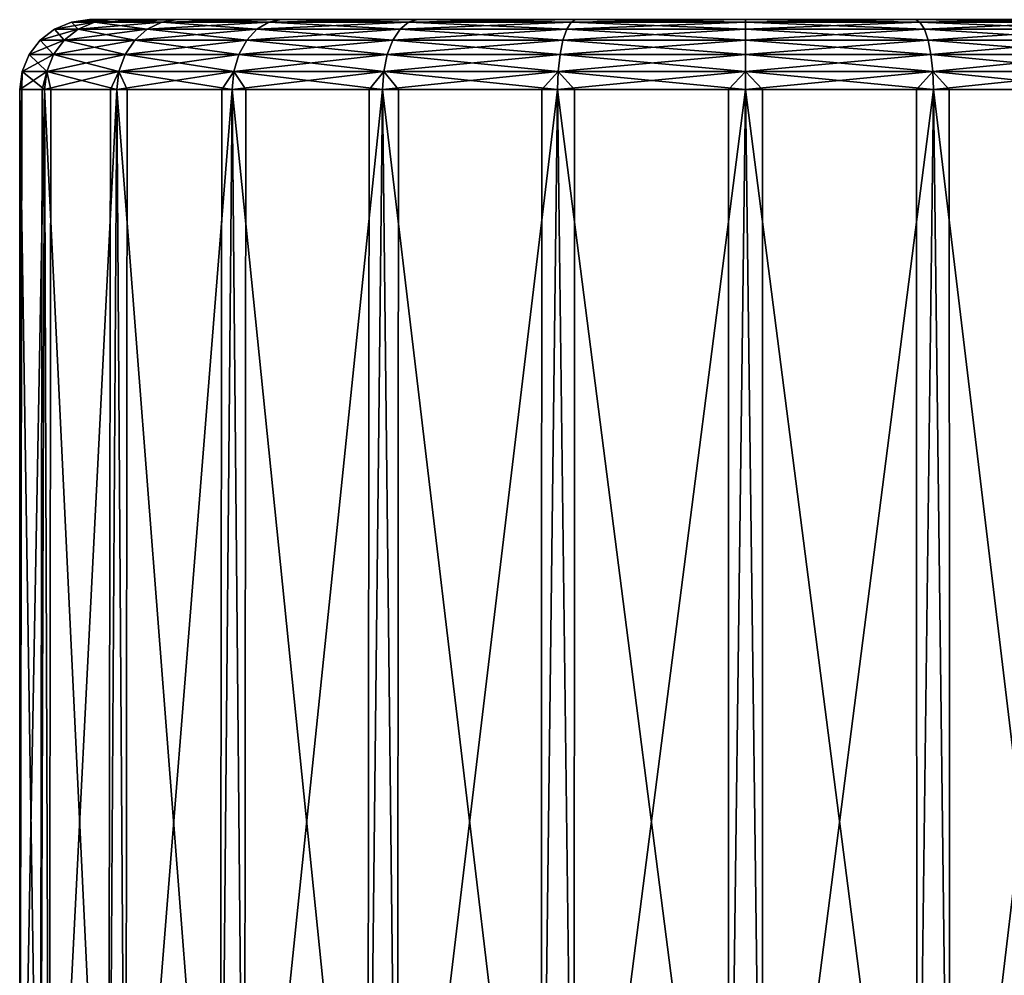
# Model space of a CAD drawing. Extents: x -0.108 to 0.161, y -0.182 to 0.027.
# Tile 93 of 256: x -0.093 to -0.079, y 0.013 to 0.027. Entities that reach past the tile are written whole.
import ezdxf

# ---------------------------------------------------------------- set-up
doc = ezdxf.new("R2010")
doc.units = 0
doc.layers.add('mesh', color=7, linetype='CONTINUOUS')

msp = doc.modelspace()

# ---------------------------------------------------------------- meshes
at = {"layer": 'mesh'}
mesh = msp.add_polyface(dxfattribs=at)
corners = [(-0.089726, 0.026798, -0.005887), (-0.09122, 0.026798, -0.003941), (-0.091444, 0.026763, -0.00407), (-0.092159, 0.026798, -0.001674), (-0.092409, 0.026763, -0.001741), (-0.092479, 0.026798, 0.000759), (-0.092738, 0.026763, 0.000759), (-0.092159, 0.026798, 0.003192), (-0.092409, 0.026763, 0.003259), (-0.09122, 0.026798, 0.005459), (-0.091444, 0.026763, 0.005589), (-0.091653, 0.026664, 0.005709), (-0.09008, 0.026664, 0.00776), (-0.090226, 0.026505, 0.007906), (-0.092642, 0.026664, 0.003322), (-0.091832, 0.026505, 0.005813), (-0.090339, 0.026298, 0.008018), (-0.092979, 0.026664, 0.000759), (-0.092842, 0.026505, 0.003375), (-0.09197, 0.026298, 0.005892), (-0.092642, 0.026664, -0.001803), (-0.093187, 0.026505, 0.000759), (-0.092996, 0.026298, 0.003416), (-0.091653, 0.026664, -0.004191), (-0.092842, 0.026505, -0.001857), (-0.093346, 0.026298, 0.000759), (-0.091832, 0.026505, -0.004294), (-0.09008, 0.026664, -0.006241), (-0.092996, 0.026298, -0.001898), (-0.09197, 0.026298, -0.004374), (-0.090226, 0.026505, -0.006387), (-0.089909, 0.026763, 0.007589)]
mesh.append_faces([[corners[k] for k in face] for face in [(0, 1, 2, 2), (1, 3, 4, 4), (3, 5, 6, 6), (5, 7, 8, 8), (7, 9, 10, 10), (10, 8, 7, 7), (10, 11, 8, 8), (12, 11, 10, 10), (12, 13, 11, 11), (8, 6, 5, 5), (8, 14, 6, 6), (11, 14, 8, 8), (11, 15, 14, 14), (13, 15, 11, 11), (13, 16, 15, 15), (6, 4, 3, 3), (6, 17, 4, 4), (14, 17, 6, 6), (14, 18, 17, 17), (15, 18, 14, 14), (15, 19, 18, 18), (16, 19, 15, 15), (4, 2, 1, 1), (4, 20, 2, 2), (17, 20, 4, 4), (17, 21, 20, 20), (18, 21, 17, 17), (18, 22, 21, 21), (19, 22, 18, 18), (20, 23, 2, 2), (20, 24, 23, 23), (21, 24, 20, 20), (21, 25, 24, 24), (22, 25, 21, 21), (23, 26, 27, 27), (24, 26, 23, 23), (24, 28, 26, 26), (25, 28, 24, 24), (26, 29, 30, 30), (28, 29, 26, 26), (31, 10, 9, 9)]])
mesh = msp.add_polyface(dxfattribs=at)
corners = [(-0.085512, 0.026798, -0.00832), (-0.087779, 0.026798, -0.007381), (-0.087909, 0.026763, -0.007605), (-0.089726, 0.026798, -0.005887), (-0.089909, 0.026763, -0.006071), (-0.09122, 0.026798, 0.005459), (-0.089726, 0.026798, 0.007406), (-0.089909, 0.026763, 0.007589), (-0.087779, 0.026798, 0.0089), (-0.087909, 0.026763, 0.009124), (-0.088133, 0.026505, 0.009512), (-0.090226, 0.026505, 0.007906), (-0.09008, 0.026664, 0.00776), (-0.088212, 0.026298, 0.00965), (-0.085737, 0.026298, 0.010676), (-0.090339, 0.026298, 0.008018), (-0.091444, 0.026763, -0.00407), (-0.091653, 0.026664, -0.004191), (-0.09008, 0.026664, -0.006241), (-0.088029, 0.026664, -0.007814), (-0.085579, 0.026763, -0.00857), (-0.090226, 0.026505, -0.006387), (-0.091832, 0.026505, -0.004294), (-0.088133, 0.026505, -0.007994), (-0.085642, 0.026664, -0.008803), (-0.090339, 0.026298, -0.0065), (-0.09197, 0.026298, -0.004374), (-0.088212, 0.026298, -0.008131), (-0.085695, 0.026505, -0.009003), (-0.085579, 0.026763, 0.010089), (-0.085642, 0.026664, 0.010322), (-0.088029, 0.026664, 0.009333), (-0.085695, 0.026505, 0.010522), (-0.091444, 0.026763, 0.005589), (-0.083079, 0.026798, 0.000759), (-0.092159, 0.026798, 0.003192), (-0.092159, 0.026798, -0.001674), (-0.09122, 0.026798, -0.003941), (-0.092479, 0.026798, 0.000759)]
mesh.append_faces([[corners[k] for k in face] for face in [(0, 1, 2, 2), (1, 3, 4, 4), (5, 6, 7, 7), (6, 8, 9, 9), (10, 11, 12, 12), (10, 13, 11, 11), (14, 13, 10, 10), (13, 15, 11, 11), (16, 4, 3, 3), (16, 17, 4, 4), (4, 2, 1, 1), (4, 18, 2, 2), (17, 18, 4, 4), (2, 19, 20, 20), (18, 19, 2, 2), (18, 21, 19, 19), (22, 21, 18, 18), (19, 23, 24, 24), (21, 23, 19, 19), (21, 25, 23, 23), (26, 25, 21, 21), (23, 27, 28, 28), (25, 27, 23, 23), (29, 9, 8, 8), (29, 30, 9, 9), (9, 7, 6, 6), (9, 31, 7, 7), (30, 31, 9, 9), (30, 32, 31, 31), (7, 12, 33, 33), (31, 12, 7, 7), (31, 10, 12, 12), (32, 10, 31, 31), (32, 14, 10, 10), (34, 5, 35, 35), (34, 6, 5, 5), (34, 36, 37, 37), (34, 38, 36, 36), (35, 38, 34, 34), (34, 3, 1, 1), (37, 3, 34, 34)]])
mesh = msp.add_polyface(dxfattribs=at)
corners = [(-0.080647, 0.026798, -0.00832), (-0.083079, 0.026798, -0.008641), (-0.083079, 0.026763, -0.0089), (-0.085512, 0.026798, -0.00832), (-0.085579, 0.026763, -0.00857), (-0.087779, 0.026798, 0.0089), (-0.085512, 0.026798, 0.009839), (-0.085579, 0.026763, 0.010089), (-0.083079, 0.026798, 0.010159), (-0.083079, 0.026763, 0.010418), (-0.087909, 0.026763, -0.007605), (-0.085642, 0.026664, -0.008803), (-0.088029, 0.026664, -0.007814), (-0.083079, 0.026664, -0.009141), (-0.08058, 0.026763, -0.00857), (-0.085695, 0.026505, -0.009003), (-0.088133, 0.026505, -0.007994), (-0.083079, 0.026505, -0.009348), (-0.080517, 0.026664, -0.008803), (-0.085737, 0.026298, -0.009157), (-0.088212, 0.026298, -0.008131), (-0.083079, 0.026298, -0.009507), (-0.080464, 0.026505, -0.009003), (-0.08058, 0.026763, 0.010089), (-0.080517, 0.026664, 0.010322), (-0.083079, 0.026664, 0.010659), (-0.080464, 0.026505, 0.010522), (-0.085642, 0.026664, 0.010322), (-0.083079, 0.026505, 0.010866), (-0.080422, 0.026298, 0.010676), (-0.085695, 0.026505, 0.010522), (-0.083079, 0.026298, 0.011025), (-0.080397, 0.026056, 0.010772), (-0.085737, 0.026298, 0.010676), (-0.083079, 0.026056, 0.011125), (-0.083079, 0.026798, 0.000759), (-0.080647, 0.026798, 0.009839), (-0.089726, 0.026798, 0.007406), (-0.087779, 0.026798, -0.007381)]
mesh.append_faces([[corners[k] for k in face] for face in [(0, 1, 2, 2), (1, 3, 4, 4), (5, 6, 7, 7), (6, 8, 9, 9), (10, 4, 3, 3), (4, 2, 1, 1), (4, 11, 2, 2), (12, 11, 4, 4), (2, 13, 14, 14), (11, 13, 2, 2), (11, 15, 13, 13), (16, 15, 11, 11), (13, 17, 18, 18), (15, 17, 13, 13), (15, 19, 17, 17), (20, 19, 15, 15), (17, 21, 22, 22), (19, 21, 17, 17), (23, 9, 8, 8), (23, 24, 9, 9), (9, 7, 6, 6), (9, 25, 7, 7), (24, 25, 9, 9), (24, 26, 25, 25), (25, 27, 7, 7), (25, 28, 27, 27), (26, 28, 25, 25), (26, 29, 28, 28), (28, 30, 27, 27), (28, 31, 30, 30), (29, 31, 28, 28), (29, 32, 31, 31), (31, 33, 30, 30), (31, 34, 33, 33), (35, 6, 5, 5), (35, 8, 6, 6), (36, 8, 35, 35), (5, 37, 35, 35), (35, 38, 3, 3), (35, 1, 0, 0), (3, 1, 35, 35)]])
mesh = msp.add_polyface(dxfattribs=at)
corners = [(-0.083079, 0.026798, 0.010159), (-0.080647, 0.026798, 0.009839), (-0.08058, 0.026763, 0.010089), (-0.078379, 0.026798, 0.0089), (-0.07825, 0.026763, 0.009124), (-0.076433, 0.026798, -0.005887), (-0.078379, 0.026798, -0.007381), (-0.07825, 0.026763, -0.007605), (-0.080647, 0.026798, -0.00832), (-0.08058, 0.026763, -0.00857), (-0.083079, 0.026763, -0.0089), (-0.080517, 0.026664, -0.008803), (-0.083079, 0.026664, -0.009141), (-0.07625, 0.026763, -0.006071), (-0.078129, 0.026664, -0.007814), (-0.080464, 0.026505, -0.009003), (-0.083079, 0.026505, -0.009348), (-0.078026, 0.026505, -0.007994), (-0.076079, 0.026664, -0.006241), (-0.080422, 0.026298, -0.009157), (-0.083079, 0.026298, -0.009507), (-0.077946, 0.026298, -0.008131), (-0.075933, 0.026505, -0.006387), (-0.07625, 0.026763, 0.007589), (-0.076079, 0.026664, 0.00776), (-0.078129, 0.026664, 0.009333), (-0.075933, 0.026505, 0.007906), (-0.080517, 0.026664, 0.010322), (-0.078026, 0.026505, 0.009512), (-0.07582, 0.026298, 0.008018), (-0.080464, 0.026505, 0.010522), (-0.077946, 0.026298, 0.00965), (-0.080422, 0.026298, 0.010676), (-0.077897, 0.026056, 0.009736), (-0.083079, 0.026798, 0.000759), (-0.074939, 0.026798, -0.003941), (-0.074, 0.026798, -0.001674), (-0.073679, 0.026798, 0.000759), (-0.076433, 0.026798, 0.007406), (-0.074939, 0.026798, 0.005459)]
mesh.append_faces([[corners[k] for k in face] for face in [(0, 1, 2, 2), (1, 3, 4, 4), (5, 6, 7, 7), (6, 8, 9, 9), (10, 9, 8, 8), (9, 7, 6, 6), (9, 11, 7, 7), (12, 11, 9, 9), (7, 13, 5, 5), (7, 14, 13, 13), (11, 14, 7, 7), (11, 15, 14, 14), (16, 15, 11, 11), (14, 17, 18, 18), (15, 17, 14, 14), (15, 19, 17, 17), (20, 19, 15, 15), (17, 21, 22, 22), (19, 21, 17, 17), (23, 4, 3, 3), (23, 24, 4, 4), (4, 2, 1, 1), (4, 25, 2, 2), (24, 25, 4, 4), (24, 26, 25, 25), (25, 27, 2, 2), (25, 28, 27, 27), (26, 28, 25, 25), (26, 29, 28, 28), (28, 30, 27, 27), (28, 31, 30, 30), (29, 31, 28, 28), (31, 32, 30, 30), (31, 33, 32, 32), (34, 8, 6, 6), (34, 5, 35, 35), (6, 5, 34, 34), (36, 37, 34, 34), (34, 3, 1, 1), (34, 38, 3, 3), (39, 38, 34, 34)]])
mesh = msp.add_polyface(dxfattribs=at)
corners = [(-0.078379, 0.026798, 0.0089), (-0.076433, 0.026798, 0.007406), (-0.07625, 0.026763, 0.007589), (-0.074939, 0.026798, 0.005459), (-0.074715, 0.026763, 0.005589), (-0.074, 0.026798, -0.001674), (-0.074939, 0.026798, -0.003941), (-0.074715, 0.026763, -0.00407), (-0.076433, 0.026798, -0.005887), (-0.07625, 0.026763, -0.006071), (-0.076079, 0.026664, -0.006241), (-0.078129, 0.026664, -0.007814), (-0.07375, 0.026763, -0.001741), (-0.074506, 0.026664, -0.004191), (-0.075933, 0.026505, -0.006387), (-0.078026, 0.026505, -0.007994), (-0.074326, 0.026505, -0.004294), (-0.07582, 0.026298, -0.0065), (-0.077946, 0.026298, -0.008131), (-0.074189, 0.026298, -0.004374), (-0.07575, 0.026056, -0.006571), (-0.077897, 0.026056, -0.008218), (-0.075726, 0.025798, -0.006595), (-0.07375, 0.026763, 0.003259), (-0.073517, 0.026664, 0.003322), (-0.074102, 0.026056, -0.004424), (-0.074073, 0.025798, -0.004441), (-0.075577, 0.025798, -0.006401), (-0.074506, 0.026664, 0.005709), (-0.076079, 0.026664, 0.00776), (-0.074326, 0.026505, 0.005813), (-0.073317, 0.026505, 0.003375), (-0.075933, 0.026505, 0.007906), (-0.074189, 0.026298, 0.005892), (-0.07582, 0.026298, 0.008018), (-0.074102, 0.026056, 0.005942), (-0.07575, 0.026056, 0.008089), (-0.075726, 0.025798, 0.008113), (-0.074221, 0.025798, 0.006153), (-0.075919, 0.025798, 0.008262), (-0.077879, 0.025798, 0.009766), (-0.083079, 0.026798, 0.000759), (-0.074, 0.026798, 0.003192), (-0.073679, 0.026798, 0.000759)]
mesh.append_faces([[corners[k] for k in face] for face in [(0, 1, 2, 2), (1, 3, 4, 4), (5, 6, 7, 7), (6, 8, 9, 9), (9, 7, 6, 6), (9, 10, 7, 7), (11, 10, 9, 9), (7, 12, 5, 5), (7, 13, 12, 12), (10, 13, 7, 7), (10, 14, 13, 13), (15, 14, 10, 10), (14, 16, 13, 13), (14, 17, 16, 16), (18, 17, 14, 14), (17, 19, 16, 16), (17, 20, 19, 19), (21, 20, 17, 17), (21, 22, 20, 20), (23, 4, 3, 3), (23, 24, 4, 4), (20, 25, 19, 19), (20, 26, 25, 25), (27, 26, 20, 20), (4, 2, 1, 1), (4, 28, 2, 2), (24, 28, 4, 4), (28, 29, 2, 2), (28, 30, 29, 29), (31, 30, 28, 28), (30, 32, 29, 29), (30, 33, 32, 32), (33, 34, 32, 32), (33, 35, 34, 34), (35, 36, 34, 34), (35, 37, 36, 36), (38, 37, 35, 35), (39, 40, 36, 36), (41, 6, 5, 5), (41, 42, 3, 3), (41, 43, 42, 42)]])
mesh = msp.add_polyface(dxfattribs=at)
corners = [(-0.088262, 0.026056, -0.008218), (-0.088279, 0.025798, -0.008247), (-0.088054, 0.025798, -0.008341), (-0.090409, 0.026056, -0.006571), (-0.090433, 0.025798, -0.006595), (-0.09024, 0.025798, -0.006743), (-0.092057, 0.026056, -0.004424), (-0.092086, 0.025798, -0.004441), (-0.091938, 0.025798, -0.004634), (-0.093092, 0.026056, -0.001924), (-0.093125, 0.025798, -0.001932), (-0.093032, 0.025798, -0.002158), (-0.093445, 0.026056, 0.000759), (-0.093479, 0.025798, 0.000759), (-0.093448, 0.025798, 0.000518), (-0.093092, 0.026056, 0.003442), (-0.093125, 0.025798, 0.003451), (-0.093157, 0.025798, 0.003209), (-0.092057, 0.026056, 0.005942), (-0.092086, 0.025798, 0.005959), (-0.092179, 0.025798, 0.005734), (-0.090409, 0.026056, 0.008089), (-0.090433, 0.025798, 0.008113), (-0.090582, 0.025798, 0.00792), (-0.088262, 0.026056, 0.009736), (-0.088279, 0.025798, 0.009766), (-0.088473, 0.025798, 0.009618), (-0.088212, 0.026298, 0.00965), (-0.090339, 0.026298, 0.008018), (-0.09197, 0.026298, 0.005892), (-0.092996, 0.026298, 0.003416), (-0.093346, 0.026298, 0.000759), (-0.092996, 0.026298, -0.001898), (-0.09197, 0.026298, -0.004374), (-0.090339, 0.026298, -0.0065), (-0.088212, 0.026298, -0.008131)]
mesh.append_faces([[corners[k] for k in face] for face in [(0, 1, 2, 2), (3, 4, 5, 5), (6, 7, 8, 8), (9, 10, 11, 11), (12, 13, 14, 14), (15, 16, 17, 17), (18, 19, 20, 20), (21, 22, 23, 23), (24, 25, 26, 26), (27, 24, 28, 28), (28, 21, 29, 29), (24, 21, 28, 28), (24, 22, 21, 21), (26, 22, 24, 24), (29, 18, 30, 30), (21, 18, 29, 29), (21, 19, 18, 18), (23, 19, 21, 21), (30, 15, 31, 31), (18, 15, 30, 30), (18, 16, 15, 15), (20, 16, 18, 18), (31, 12, 32, 32), (15, 12, 31, 31), (15, 13, 12, 12), (17, 13, 15, 15), (32, 9, 33, 33), (12, 9, 32, 32), (12, 10, 9, 9), (14, 10, 12, 12), (33, 6, 34, 34), (9, 6, 33, 33), (9, 7, 6, 6), (11, 7, 9, 9), (34, 3, 35, 35), (6, 3, 34, 34), (6, 4, 3, 3), (8, 4, 6, 6), (3, 0, 35, 35), (3, 1, 0, 0), (5, 1, 3, 3)]])
mesh = msp.add_polyface(dxfattribs=at)
corners = [(-0.077897, 0.026056, 0.009736), (-0.077879, 0.025798, 0.009766), (-0.078105, 0.025798, 0.009859), (-0.077897, 0.026056, -0.008218), (-0.077879, 0.025798, -0.008247), (-0.077686, 0.025798, -0.008099), (-0.080397, 0.026056, -0.009253), (-0.080388, 0.025798, -0.009286), (-0.080163, 0.025798, -0.009193), (-0.083079, 0.026056, -0.009607), (-0.083079, 0.025798, -0.009641), (-0.082838, 0.025798, -0.009609), (-0.085762, 0.026056, -0.009253), (-0.085771, 0.025798, -0.009286), (-0.08553, 0.025798, -0.009318), (-0.085762, 0.026056, 0.010772), (-0.085771, 0.025798, 0.010805), (-0.085996, 0.025798, 0.010712), (-0.083079, 0.026056, 0.011125), (-0.083079, 0.025798, 0.011159), (-0.083321, 0.025798, 0.011127), (-0.085737, 0.026298, 0.010676), (-0.088212, 0.026298, 0.00965), (-0.088262, 0.026056, 0.009736), (-0.088279, 0.025798, 0.009766), (-0.088212, 0.026298, -0.008131), (-0.088262, 0.026056, -0.008218), (-0.085737, 0.026298, -0.009157), (-0.083079, 0.026298, -0.009507), (-0.088054, 0.025798, -0.008341), (-0.080422, 0.026298, -0.009157), (-0.077946, 0.026298, -0.008131), (-0.07582, 0.026298, -0.0065), (-0.075726, 0.025798, -0.006595), (-0.07582, 0.026298, 0.008018), (-0.07575, 0.026056, 0.008089), (-0.077946, 0.026298, 0.00965), (-0.080397, 0.026056, 0.010772), (-0.080422, 0.026298, 0.010676), (-0.080388, 0.025798, 0.010805), (-0.083079, 0.026298, 0.011025), (-0.080629, 0.025798, 0.010837)]
mesh.append_faces([[corners[k] for k in face] for face in [(0, 1, 2, 2), (3, 4, 5, 5), (6, 7, 8, 8), (9, 10, 11, 11), (12, 13, 14, 14), (15, 16, 17, 17), (18, 19, 20, 20), (21, 15, 22, 22), (18, 15, 21, 21), (18, 16, 15, 15), (20, 16, 18, 18), (15, 23, 22, 22), (15, 24, 23, 23), (17, 24, 15, 15), (25, 26, 27, 27), (27, 12, 28, 28), (26, 12, 27, 27), (26, 13, 12, 12), (29, 13, 26, 26), (28, 9, 30, 30), (12, 9, 28, 28), (12, 10, 9, 9), (14, 10, 12, 12), (30, 6, 31, 31), (9, 6, 30, 30), (9, 7, 6, 6), (11, 7, 9, 9), (31, 3, 32, 32), (6, 3, 31, 31), (6, 4, 3, 3), (8, 4, 6, 6), (5, 33, 3, 3), (34, 35, 36, 36), (35, 0, 36, 36), (35, 1, 0, 0), (0, 37, 38, 38), (0, 39, 37, 37), (2, 39, 0, 0), (37, 18, 40, 40), (37, 19, 18, 18), (41, 19, 37, 37)]])
mesh = msp.add_polyface(dxfattribs=at)
corners = [(-0.080397, 0.026056, 0.010772), (-0.080388, 0.025798, 0.010805), (-0.080629, 0.025798, 0.010837), (-0.078093, 0.006698, 0.009886), (-0.078105, 0.025798, 0.009859), (-0.077879, 0.025798, 0.009766), (-0.080626, 0.006698, 0.010866), (-0.083079, 0.025798, 0.011159), (-0.083325, 0.006698, 0.011156), (-0.083321, 0.025798, 0.011127), (-0.085771, 0.025798, 0.010805), (-0.086007, 0.006698, 0.010739), (-0.085996, 0.025798, 0.010712), (-0.088279, 0.025798, 0.009766), (-0.088491, 0.006698, 0.009641), (-0.088473, 0.025798, 0.009618), (-0.090433, 0.025798, 0.008113), (-0.090605, 0.006698, 0.007938), (-0.090582, 0.025798, 0.00792), (-0.092086, 0.025798, 0.005959), (-0.092206, 0.006698, 0.005745), (-0.092179, 0.025798, 0.005734), (-0.093125, 0.025798, 0.003451), (-0.093186, 0.006698, 0.003213), (-0.093157, 0.025798, 0.003209), (-0.093479, 0.025798, 0.000759), (-0.093477, 0.006698, 0.000514), (-0.093448, 0.025798, 0.000518), (-0.093125, 0.025798, -0.001932), (-0.093059, 0.006698, -0.002169), (-0.093032, 0.025798, -0.002158), (-0.092086, 0.025798, -0.004441), (-0.091961, 0.006698, -0.004652), (-0.091938, 0.025798, -0.004634), (-0.090433, 0.025798, -0.006595), (-0.090258, 0.006698, -0.006766), (-0.09024, 0.025798, -0.006743), (-0.088279, 0.025798, -0.008247), (-0.088066, 0.006698, -0.008368), (-0.088054, 0.025798, -0.008341), (-0.085771, 0.025798, -0.009286), (-0.085533, 0.006698, -0.009347), (-0.08553, 0.025798, -0.009318), (-0.083079, 0.025798, -0.009641), (-0.082834, 0.006698, -0.009638), (-0.082838, 0.025798, -0.009609), (-0.080388, 0.025798, -0.009286), (-0.080151, 0.006698, -0.00922), (-0.080163, 0.025798, -0.009193), (-0.077879, 0.025798, -0.008247), (-0.077668, 0.006698, -0.008122), (-0.077686, 0.025798, -0.008099), (-0.075726, 0.025798, -0.006595)]
mesh.append_faces([[corners[k] for k in face] for face in [(0, 1, 2, 2), (3, 4, 5, 5), (3, 1, 4, 4), (6, 2, 1, 1), (6, 7, 2, 2), (8, 9, 7, 7), (8, 10, 9, 9), (11, 12, 10, 10), (11, 13, 12, 12), (14, 15, 13, 13), (14, 16, 15, 15), (17, 18, 16, 16), (17, 19, 18, 18), (20, 21, 19, 19), (20, 22, 21, 21), (23, 24, 22, 22), (23, 25, 24, 24), (26, 27, 25, 25), (26, 28, 27, 27), (29, 30, 28, 28), (29, 31, 30, 30), (32, 33, 31, 31), (32, 34, 33, 33), (35, 34, 32, 32), (35, 36, 34, 34), (35, 37, 36, 36), (38, 37, 35, 35), (38, 39, 37, 37), (38, 40, 39, 39), (41, 40, 38, 38), (41, 42, 40, 40), (41, 43, 42, 42), (44, 43, 41, 41), (44, 45, 43, 43), (44, 46, 45, 45), (47, 46, 44, 44), (47, 48, 46, 46), (47, 49, 48, 48), (50, 49, 47, 47), (50, 51, 49, 49), (50, 52, 51, 51)]])
mesh = msp.add_polyface(dxfattribs=at)
corners = [(-0.078093, 0.006698, 0.009886), (-0.077879, 0.025798, 0.009766), (-0.075901, 0.006698, 0.008285), (-0.080626, 0.006698, 0.010866), (-0.080388, 0.025798, 0.010805), (-0.083325, 0.006698, 0.011156), (-0.083079, 0.025798, 0.011159), (-0.086007, 0.006698, 0.010739), (-0.085771, 0.025798, 0.010805), (-0.088491, 0.006698, 0.009641), (-0.088279, 0.025798, 0.009766), (-0.090605, 0.006698, 0.007938), (-0.090433, 0.025798, 0.008113), (-0.092206, 0.006698, 0.005745), (-0.092086, 0.025798, 0.005959), (-0.093186, 0.006698, 0.003213), (-0.093125, 0.025798, 0.003451), (-0.093477, 0.006698, 0.000514), (-0.093479, 0.025798, 0.000759), (-0.093059, 0.006698, -0.002169), (-0.093125, 0.025798, -0.001932), (-0.091961, 0.006698, -0.004652), (-0.092086, 0.025798, -0.004441), (-0.087167, 0.006698, -0.006944), (-0.086929, 0.006698, -0.007224), (-0.088066, 0.006698, -0.008368), (-0.081069, 0.006698, 0.009604), (-0.081381, 0.006698, 0.009638), (-0.085533, 0.006698, -0.009347), (-0.08593, 0.006698, -0.007853), (-0.085427, 0.006698, -0.00802), (-0.086273, 0.006698, -0.007686), (-0.086485, 0.006698, -0.007574), (-0.085076, 0.006698, 0.009607), (-0.085567, 0.006698, 0.009476), (-0.084815, 0.006698, 0.009635), (-0.083061, 0.006698, 0.009697), (-0.080624, 0.006698, 0.009556), (-0.079723, 0.006698, 0.009458), (-0.07695, 0.006698, 0.008141), (-0.07703, 0.006698, 0.008476), (-0.07707, 0.006698, 0.008651), (-0.087499, 0.006698, 0.007259), (-0.087457, 0.006698, 0.00771), (-0.090258, 0.006698, -0.006766), (-0.087448, 0.006698, -0.006238), (-0.087317, 0.006698, -0.006671), (-0.087499, 0.006698, -0.005741), (-0.079265, 0.006698, 0.009408), (-0.082834, 0.006698, -0.009638), (-0.081422, 0.006698, -0.008104), (-0.080869, 0.006698, -0.008076), (-0.082905, 0.006698, -0.008178), (-0.080691, 0.006698, -0.008056), (-0.087138, 0.006698, 0.008503), (-0.087057, 0.006698, 0.008605), (-0.086893, 0.006698, 0.008752), (-0.085922, 0.006698, 0.009381), (-0.086275, 0.006698, 0.00919)]
mesh.append_faces([[corners[k] for k in face] for face in [(0, 1, 2, 2), (3, 4, 0, 0), (5, 6, 3, 3), (7, 8, 5, 5), (9, 10, 7, 7), (11, 12, 9, 9), (13, 14, 11, 11), (15, 16, 13, 13), (17, 18, 15, 15), (19, 20, 17, 17), (21, 22, 19, 19), (23, 24, 25, 25), (26, 27, 3, 3), (28, 29, 30, 30), (25, 29, 28, 28), (25, 31, 29, 29), (32, 31, 25, 25), (7, 33, 34, 34), (7, 35, 33, 33), (5, 35, 7, 7), (5, 36, 35, 35), (3, 27, 36, 36), (3, 37, 26, 26), (38, 37, 3, 3), (39, 40, 41, 41), (42, 11, 43, 43), (44, 45, 46, 46), (21, 45, 44, 44), (21, 47, 45, 45), (19, 47, 21, 21), (19, 42, 47, 47), (3, 48, 38, 38), (49, 50, 51, 51), (52, 50, 49, 49), (27, 35, 36, 36), (53, 51, 50, 50), (24, 31, 32, 32), (54, 55, 56, 56), (35, 34, 33, 33), (57, 34, 58, 58)]])

doc.saveas('drawing.dxf')
